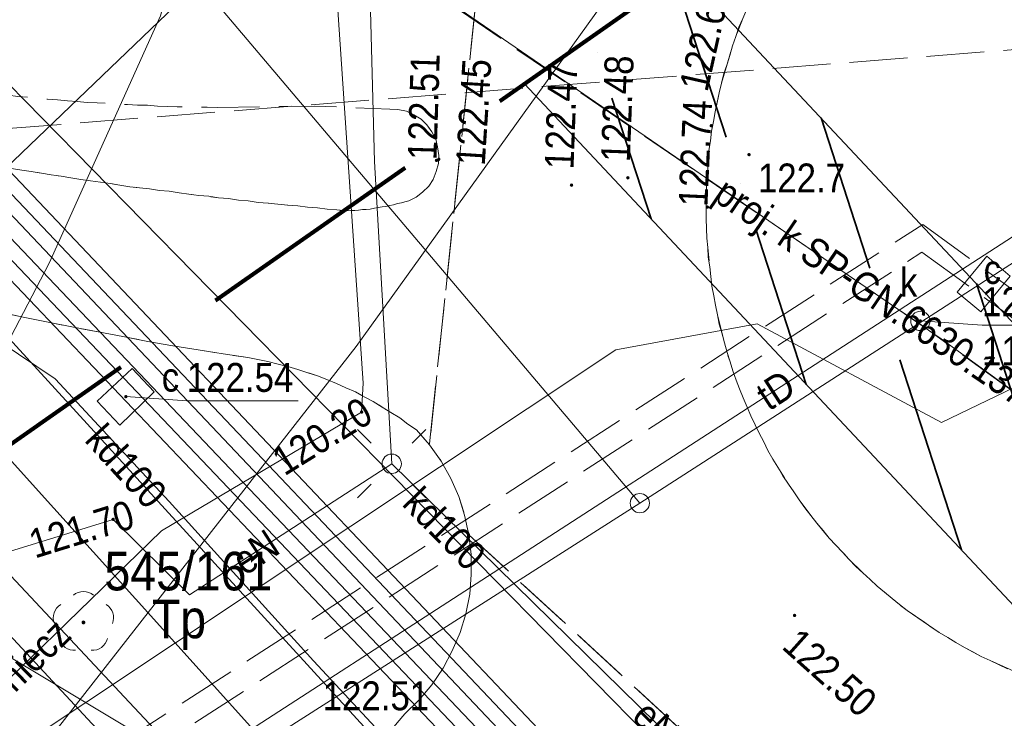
# Model space of a CAD drawing. Extents: x 0 to 6443539, y 0 to 5655063.
# Tile 15 of 64: x 6440777 to 6440803, y 5654979 to 5654997. Entities that reach past the tile are written whole.
import ezdxf
from ezdxf.enums import TextEntityAlignment as Align

# ---------------------------------------------------------------- set-up
doc = ezdxf.new("R2010")
doc.units = 0
doc.header["$MEASUREMENT"] = 0
for name, pattern in [('1.5_0.5', [2, 1.5, -0.5]), ('2', [0.9, 0.6, -0.3]), ('219-500', [0]), ('PRZER3-1', [4, 3, -1])]:
    doc.linetypes.add(name, pattern=pattern)
doc.layers.get('0').update_dxf_attribs({"color": 2, "linetype": 'CONTINUOUS', "lineweight": 5})
for name, color, linetype in [('202-punkt graniczny', 7, 'CONTINUOUS'), ('210-oznaczenie konturu użytku gruntowego', 7, 'CONTINUOUS'), ('211-numer działki ewidencyjnej', 7, 'CONTINUOUS'), ('218-kontur użytku gruntowego', 7, 'CONTINUOUS'), ('219-działka ewidencyjna', 7, 'CONTINUOUS'), ('drzewo liściaste', 7, 'CONTINUOUS'), ('jezdnia', 7, 'CONTINUOUS'), ('komora podziemna - ob. projektowany', 7, 'CONTINUOUS'), ('komora podziemna - ob. projektowany-Atr17', 7, 'CONTINUOUS'), ('krawężnik', 7, 'CONTINUOUS'), ('latarnia', 7, 'CONTINUOUS'), ('obudowa ochronna przewodu', 7, 'CONTINUOUS'), ('pikieta naturalna', 7, 'CONTINUOUS'), ('pikieta naturalna-Atr2', 7, 'CONTINUOUS'), ('pikieta sztuczna', 7, 'CONTINUOUS'), ('pikieta sztuczna-Atr2', 7, 'CONTINUOUS'), ('przewód ciepłowniczy', 7, 'CONTINUOUS'), ('przewód ciepłowniczy - ob. projektowany', 7, 'CONTINUOUS'), ('przewód elektroenergetyczny podziemny', 7, 'CONTINUOUS'), ('przewód elektroenergetyczny podziemny-Atr1', 7, 'CONTINUOUS'), ('przewód kanalizacyjny', 7, 'CONTINUOUS'), ('przewód kanalizacyjny - ob. projektowany', 7, 'CONTINUOUS'), ('przewód kanalizacyjny - ob. projektowany-Atr1', 7, 'CONTINUOUS'), ('przewód kanalizacyjny-Atr1', 7, 'CONTINUOUS'), ('przewód telekomunikacyjny podziemny', 7, 'CONTINUOUS'), ('przewód telekomunikacyjny podziemny-Atr1', 7, 'CONTINUOUS'), ('przewód wodociągowy', 7, 'CONTINUOUS'), ('przewód wodociągowy-Atr1', 7, 'CONTINUOUS'), ('rzedna', 7, 'CONTINUOUS'), ('rzedna-Atr2', 7, 'CONTINUOUS'), ('rzedna-Atr3', 7, 'CONTINUOUS'), ('właz do komory lub kanału', 7, 'CONTINUOUS'), ('właz do komory lub kanału - okrągły', 7, 'CONTINUOUS'), ('właz do komory lub kanału - okrągły-Atr17', 7, 'CONTINUOUS'), ('właz do komory lub kanału-Atr17', 7, 'CONTINUOUS'), ('Zakres', 7, 'CONTINUOUS')]:
    doc.layers.add(name, color=color, linetype=linetype)
doc.layers.add('z - MPZT', color=121, linetype='PRZER3-1', lineweight=18)
doc.styles.add('MapaZas', font='geodezja.shx', dxfattribs={"width": 0.9})

# ---------------------------------------------------------------- blocks, each defined once
blk = doc.blocks.new('202')
at = {"color": 0, "linetype": 'Continuous', "lineweight": 0}
blk.add_circle((0, 0), 0.25, dxfattribs=at)
blk = doc.blocks.new('PW01')
at = {"linetype": 'Continuous', "lineweight": 13}
h = blk.add_hatch(color=0, dxfattribs=at)
edge = h.paths.add_edge_path()
edge.add_arc((0, 0), 0.045, 0, 360)
blk = doc.blocks.new('US22')
at = {"color": 0, "linetype": 'Continuous', "lineweight": 13}
blk.add_circle((0, 0), 0.25, dxfattribs=at)
blk = doc.blocks.new('OP021')
at = {"linetype": 'Continuous', "lineweight": 13}
h = blk.add_hatch(color=0, dxfattribs=at)
edge = h.paths.add_edge_path()
edge.add_arc((0, 0), 0.05, 0, 360)
at = {"color": 0, "linetype": 'Continuous', "lineweight": 13}
for centre, start, end in [((0, 0.4), 49.272, 130.728), ((-0.38, 0.124), 121.308, 202.548), ((0.38, 0.124), 337.452, 58.692), ((-0.235, -0.324), 193.221, 274.871), ((0.235, -0.324), 265.129, 346.779)]:
    blk.add_arc(centre, 0.4, start, end, dxfattribs=at)
blk = doc.blocks.new('SM01')
at = {"color": 0, "linetype": 'Continuous', "lineweight": 13}
for p, q in [((-0.53, 0.531), (-0.883, 0.884)), ((0.531, 0.531), (0.884, 0.884)), ((-0.53, -0.53), (-0.883, -0.883)), ((0.531, -0.53), (0.884, -0.883))]:
    blk.add_line(p, q, dxfattribs=at)
blk.add_circle((0, 0), 0.25, dxfattribs=at)

msp = doc.modelspace()

# ---------------------------------------------------------------- hatches: boundary and pattern name
at = {"layer": 'z - MPZT', "linetype": 'Continuous', "lineweight": 35, "true_color": 0x636466}
h = msp.add_hatch(dxfattribs=at)
h.set_pattern_fill('ANSI36', color=251, scale=20, angle=63)
h.set_pattern_definition([(108, (0, 0), (-3.7295906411, 3.38832977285), [6.25, -1.25, 0, -1.25])])
h.paths.add_polyline_path([(6440790.454, 5654995.575), (6440794.569, 5654998.496), (6440822.998, 5654968.178), (6440789.27, 5654933.107), (6440785.932, 5654936.849), (6440816.103, 5654968.222)])

# ---------------------------------------------------------------- linework, layer by layer
at = {"layer": '218-kontur użytku gruntowego', "color": 3, "linetype": 'Continuous', "lineweight": 13}
for points in [[(6440782.13, 5654977.5), (6440750.748, 5655010.992)], [(6440750.748, 5655010.992), (6440782.13, 5654977.5)]]:
    msp.add_lwpolyline(points, dxfattribs=at)
at = {"layer": '218-kontur użytku gruntowego', "color": 3, "linetype": 'Continuous', "lineweight": 13, "flags": 128}
for points in [[(6440793.44, 5654984.71), (6440782.02, 5654998.2)], [(6440782.02, 5654998.2), (6440793.44, 5654984.71)], [(6440782.13, 5654977.5), (6440793.44, 5654984.71)], [(6440793.44, 5654984.71), (6440782.13, 5654977.5)]]:
    msp.add_lwpolyline(points, dxfattribs=at)
at = {"layer": '219-działka ewidencyjna', "color": 3, "linetype": '219-500', "lineweight": 13}
msp.add_lwpolyline([(6440782.13, 5654977.5), (6440750.748, 5655010.992)], dxfattribs=at)
at = {"layer": '219-działka ewidencyjna', "color": 3, "linetype": '219-500', "lineweight": 13, "flags": 128}
for points in [[(6440817.35, 5655000.12), (6440793.44, 5654984.71)], [(6440782.02, 5654998.2), (6440777, 5654993.38)], [(6440793.44, 5654984.71), (6440782.02, 5654998.2)], [(6440793.44, 5654984.71), (6440782.13, 5654977.5)]]:
    msp.add_lwpolyline(points, dxfattribs=at)
at = {"layer": 'jezdnia', "color": 7, "linetype": '1.5_0.5', "lineweight": 13, "flags": 128}
for points in [[(6440853.41, 5654981.62), (6440853.18, 5654981.71), (6440852.94, 5654981.82), (6440852.72, 5654981.92), (6440852.26, 5654982.13), (6440852.03, 5654982.24), (6440851.8, 5654982.35), (6440851.56, 5654982.45), (6440851.34, 5654982.56), (6440851.11, 5654982.66), (6440850.88, 5654982.77), (6440850.65, 5654982.88), (6440850.42, 5654982.99), (6440850.2, 5654983.09), (6440849.97, 5654983.19), (6440849.74, 5654983.31), (6440849.51, 5654983.41), (6440849.28, 5654983.53), (6440849.06, 5654983.63), (6440839.9, 5654987.26), (6440839.05, 5654987.55), (6440837.22, 5654988.24), (6440834.24, 5654989.36), (6440833.35, 5654989.68), (6440832.47, 5654990.08), (6440832.07, 5654990.28), (6440831.68, 5654990.51), (6440831.31, 5654990.74), (6440830.94, 5654991.01), (6440830.6, 5654991.3), (6440830.26, 5654991.59), (6440829.95, 5654991.91), (6440829.66, 5654992.24), (6440829.38, 5654992.6), (6440829.12, 5654992.96), (6440828.88, 5654993.34), (6440828.67, 5654993.73), (6440828.47, 5654994.13), (6440828.3, 5654994.55), (6440828.14, 5654994.96), (6440828.02, 5654995.39), (6440827.68, 5654996.98), (6440816.3, 5655010.93), (6440815.78, 5655011.01), (6440815.17, 5655011.17), (6440814.58, 5655011.38), (6440814.34, 5655011.45), (6440814.09, 5655011.53), (6440813.85, 5655011.6), (6440813.6, 5655011.67), (6440813.11, 5655011.8), (6440812.86, 5655011.85), (6440812.63, 5655011.91), (6440812.13, 5655012.01), (6440811.88, 5655012.06), (6440811.38, 5655012.14), (6440811.13, 5655012.17), (6440810.88, 5655012.21), (6440810.62, 5655012.24), (6440810.37, 5655012.27), (6440810.12, 5655012.29), (6440809.87, 5655012.31), (6440809.62, 5655012.33), (6440809.36, 5655012.34), (6440809.11, 5655012.36), (6440808.6, 5655012.38), (6440808.35, 5655012.38), (6440808.1, 5655012.38), (6440807.84, 5655012.37), (6440807.59, 5655012.37), (6440807.34, 5655012.36), (6440807.09, 5655012.35), (6440806.58, 5655012.31), (6440806.33, 5655012.29), (6440806.08, 5655012.26), (6440805.83, 5655012.24), (6440805.58, 5655012.2), (6440805.33, 5655012.17), (6440805.08, 5655012.13), (6440804.83, 5655012.09), (6440804.58, 5655012.04), (6440804.32, 5655011.99), (6440804.08, 5655011.95), (6440803.83, 5655011.89), (6440803.58, 5655011.84), (6440803.34, 5655011.78), (6440803.09, 5655011.72), (6440802.37, 5655011.51), (6440802.12, 5655011.43), (6440801.4, 5655011.2), (6440800.93, 5655011.02), (6440800.69, 5655010.93), (6440799.76, 5655010.53), (6440799.53, 5655010.42), (6440799.3, 5655010.32), (6440799.07, 5655010.2), (6440798.85, 5655010.09), (6440798.63, 5655009.97), (6440798.4, 5655009.85), (6440798.18, 5655009.73), (6440797.96, 5655009.6), (6440797.75, 5655009.47), (6440797.52, 5655009.34), (6440797.31, 5655009.21), (6440797.1, 5655009.07), (6440796.89, 5655008.93), (6440796.67, 5655008.79), (6440796.47, 5655008.65), (6440796.26, 5655008.5), (6440796.06, 5655008.35), (6440795.85, 5655008.2), (6440795.66, 5655008.04), (6440795.46, 5655007.88), (6440795.27, 5655007.73), (6440795.06, 5655007.56), (6440794.87, 5655007.4), (6440794.69, 5655007.24), (6440794.49, 5655007.06), (6440794.31, 5655006.89), (6440794.13, 5655006.72), (6440793.94, 5655006.54), (6440793.76, 5655006.36), (6440793.59, 5655006.19), (6440793.41, 5655006), (6440793.24, 5655005.82), (6440793.07, 5655005.64), (6440792.89, 5655005.44), (6440792.73, 5655005.25), (6440792.31, 5655004.57), (6440791.85, 5655003.92), (6440791.34, 5655003.31), (6440790.8, 5655002.72), (6440790.22, 5655002.17), (6440789.6, 5655001.66), (6440787.99, 5654986.22), (6440788.29, 5654985.8), (6440788.54, 5654985.35), (6440788.75, 5654984.88), (6440788.9, 5654984.4), (6440789.01, 5654983.89), (6440800.29, 5654973.52), (6440800.54, 5654973.47), (6440800.79, 5654973.42), (6440801.04, 5654973.35), (6440801.28, 5654973.27), (6440801.51, 5654973.18), (6440801.75, 5654973.08), (6440801.98, 5654972.97), (6440802.2, 5654972.84), (6440802.42, 5654972.71), (6440802.62, 5654972.56), (6440802.83, 5654972.41), (6440803.21, 5654972.08), (6440803.39, 5654971.9), (6440803.56, 5654971.71), (6440803.71, 5654971.51), (6440803.87, 5654971.31), (6440804.01, 5654971.1), (6440804.14, 5654970.88), (6440804.26, 5654970.65), (6440804.37, 5654970.42), (6440804.47, 5654970.19), (6440806.35, 5654964.91), (6440810.26, 5654966.31), (6440810.2, 5654966.56), (6440810.13, 5654966.8), (6440810.08, 5654967.05), (6440809.95, 5654967.55), (6440809.91, 5654967.8), (6440809.85, 5654968.05), (6440809.8, 5654968.3), (6440809.75, 5654968.55), (6440809.71, 5654968.81), (6440809.66, 5654969.06), (6440809.62, 5654969.31), (6440809.58, 5654969.56), (6440809.54, 5654969.81), (6440809.5, 5654970.07), (6440809.47, 5654970.32), (6440809.44, 5654970.57), (6440809.4, 5654970.83), (6440809.38, 5654971.08), (6440809.36, 5654971.3), (6440809.39, 5654971.51), (6440809.56, 5654971.92), (6440809.7, 5654972.09), (6440809.87, 5654972.22), (6440810.06, 5654972.32), (6440810.27, 5654972.39), (6440810.49, 5654972.41), (6440810.7, 5654972.4), (6440810.91, 5654972.34), (6440811.11, 5654972.23), (6440811.29, 5654972.1), (6440811.53, 5654971.74), (6440811.61, 5654971.54), (6440811.75, 5654970.81), (6440811.9, 5654970.08), (6440812.07, 5654969.34), (6440812.24, 5654968.62), (6440812.43, 5654967.9), (6440812.62, 5654967.17), (6440812.83, 5654966.45), (6440816.39, 5654967.19), (6440816.34, 5654967.96), (6440816.34, 5654968.22), (6440816.35, 5654968.73), (6440816.36, 5654968.99), (6440816.4, 5654969.5), (6440816.46, 5654970), (6440816.6, 5654970.76), (6440816.72, 5654971.26), (6440816.95, 5654972), (6440817.13, 5654972.47), (6440817.24, 5654972.7), (6440817.35, 5654972.94), (6440817.47, 5654973.17), (6440817.59, 5654973.38), (6440817.86, 5654973.83), (6440818, 5654974.05), (6440818.15, 5654974.27), (6440818.29, 5654974.47), (6440818.45, 5654974.68), (6440818.6, 5654974.88), (6440818.76, 5654975.08), (6440818.94, 5654975.28), (6440819.1, 5654975.47), (6440819.27, 5654975.66), (6440819.46, 5654975.84), (6440819.64, 5654976.03), (6440819.82, 5654976.21), (6440820.41, 5654976.7), (6440820.82, 5654977.03), (6440821.02, 5654977.17), (6440821.23, 5654977.32), (6440821.46, 5654977.47), (6440821.67, 5654977.6), (6440821.89, 5654977.73), (6440822.11, 5654977.86), (6440822.35, 5654977.98), (6440822.57, 5654978.1), (6440822.8, 5654978.21), (6440823.03, 5654978.32), (6440823.27, 5654978.42), (6440823.51, 5654978.52), (6440823.75, 5654978.62), (6440823.99, 5654978.7), (6440824.24, 5654978.78), (6440824.48, 5654978.85), (6440824.73, 5654978.93), (6440824.99, 5654978.99), (6440825.24, 5654979.05), (6440825.49, 5654979.1), (6440825.74, 5654979.15), (6440825.99, 5654979.19), (6440826.25, 5654979.23), (6440826.5, 5654979.27), (6440826.76, 5654979.29), (6440827.02, 5654979.32), (6440827.28, 5654979.34), (6440827.54, 5654979.35), (6440827.8, 5654979.35), (6440828.06, 5654979.36), (6440828.32, 5654979.35), (6440828.59, 5654979.35), (6440828.85, 5654979.32), (6440829.11, 5654979.31), (6440829.37, 5654979.28), (6440829.63, 5654979.25), (6440829.72, 5654979.24), (6440830.63, 5654979.04), (6440833.71, 5654978.34), (6440835.63, 5654977.89), (6440836.52, 5654977.67), (6440844.58, 5654975.7), (6440847.43, 5654975.05), (6440848.5, 5654974.81), (6440849.55, 5654974.57), (6440850.62, 5654974.34), (6440851.04, 5654974.25), (6440851.96, 5654978.03)], [(6440789.6, 5655001.66), (6440788.97, 5655001.19), (6440788.29, 5655000.76), (6440787.59, 5655000.38), (6440786.86, 5655000.05), (6440786.12, 5654999.76), (6440785.35, 5654999.51), (6440784.58, 5654999.33), (6440783.8, 5654999.18), (6440783.01, 5654999.1), (6440782.21, 5654999.06), (6440781.23, 5654999.08), (6440780.26, 5654999.12), (6440779.28, 5654999.16), (6440778.3, 5654999.23), (6440777.33, 5654999.31), (6440776.35, 5654999.41), (6440775.38, 5654999.51), (6440774.41, 5654999.64), (6440773.45, 5654999.78), (6440772.48, 5654999.94), (6440771.52, 5655000.1), (6440770.55, 5655000.28), (6440769.6, 5655000.49), (6440768.65, 5655000.7), (6440767.69, 5655000.92), (6440766.75, 5655001.17), (6440765.86, 5655001.44), (6440764.98, 5655001.71), (6440764.1, 5655002.01), (6440763.23, 5655002.31), (6440762.36, 5655002.65), (6440761.51, 5655002.98), (6440760.66, 5655003.35), (6440759.81, 5655003.73), (6440758.97, 5655004.11), (6440758.14, 5655004.52), (6440757.31, 5655004.94), (6440756.5, 5655005.38), (6440755.69, 5655005.83), (6440754.9, 5655006.3), (6440754.11, 5655006.78), (6440753.33, 5655007.27), (6440749.51, 5655000.71), (6440750.15, 5655000.22), (6440750.8, 5654999.75), (6440751.46, 5654999.28), (6440752.12, 5654998.81), (6440752.79, 5654998.36), (6440753.47, 5654997.92), (6440754.15, 5654997.49), (6440754.84, 5654997.06), (6440755.53, 5654996.65), (6440756.24, 5654996.25), (6440756.94, 5654995.86), (6440757.65, 5654995.48), (6440759.09, 5654994.75), (6440759.81, 5654994.39), (6440760.55, 5654994.05), (6440761.3, 5654993.76), (6440762.06, 5654993.46), (6440762.81, 5654993.19), (6440763.58, 5654992.92), (6440764.34, 5654992.67), (6440765.12, 5654992.43), (6440765.9, 5654992.19), (6440766.67, 5654991.97), (6440767.45, 5654991.76), (6440768.24, 5654991.56), (6440769.02, 5654991.38), (6440769.81, 5654991.19), (6440770.61, 5654991.03), (6440771.39, 5654990.87), (6440772.19, 5654990.73), (6440772.99, 5654990.59), (6440773.63, 5654990.43), (6440774.26, 5654990.27), (6440774.9, 5654990.12), (6440775.54, 5654989.97), (6440776.19, 5654989.82), (6440776.82, 5654989.67), (6440777.46, 5654989.53), (6440778.11, 5654989.4), (6440778.76, 5654989.27), (6440779.4, 5654989.15), (6440780.04, 5654989.03), (6440780.69, 5654988.9), (6440781.34, 5654988.79), (6440781.99, 5654988.68), (6440782.64, 5654988.58), (6440783.28, 5654988.48), (6440783.54, 5654988.43), (6440783.8, 5654988.38), (6440784.07, 5654988.31), (6440784.32, 5654988.25), (6440784.58, 5654988.17), (6440784.84, 5654988.09), (6440785.09, 5654988.01), (6440785.33, 5654987.91), (6440785.58, 5654987.81), (6440785.82, 5654987.7), (6440786.07, 5654987.59), (6440786.31, 5654987.46), (6440786.53, 5654987.34), (6440786.76, 5654987.2), (6440786.99, 5654987.06), (6440787.22, 5654986.92), (6440787.43, 5654986.76), (6440787.65, 5654986.61), (6440787.99, 5654986.22)], [(6440820.96, 5654994.8), (6440821, 5654994.55), (6440821.04, 5654994.3), (6440821.08, 5654994.05), (6440821.11, 5654993.8), (6440821.14, 5654993.55), (6440821.15, 5654993.3), (6440821.18, 5654993.05), (6440821.18, 5654992.8), (6440821.19, 5654992.54), (6440821.19, 5654992.29), (6440821.19, 5654992.04), (6440821.18, 5654991.79), (6440821.17, 5654991.53), (6440821.15, 5654991.28), (6440821.13, 5654991.03), (6440821.1, 5654990.78), (6440821.07, 5654990.53), (6440821.03, 5654990.28), (6440820.98, 5654990.03), (6440820.94, 5654989.78), (6440820.88, 5654989.53), (6440820.83, 5654989.28), (6440820.77, 5654989.04), (6440820.7, 5654988.79), (6440820.64, 5654988.55), (6440820.55, 5654988.32), (6440820.48, 5654988.07), (6440820.39, 5654987.84), (6440820.3, 5654987.6), (6440820.2, 5654987.36), (6440820.11, 5654987.13), (6440820.01, 5654986.91), (6440819.89, 5654986.67), (6440819.79, 5654986.45), (6440819.66, 5654986.22), (6440819.55, 5654986), (6440819.42, 5654985.79), (6440819.29, 5654985.57), (6440819.16, 5654985.35), (6440819.02, 5654985.14), (6440818.88, 5654984.92), (6440818.73, 5654984.73), (6440818.58, 5654984.52), (6440818.43, 5654984.32), (6440818.27, 5654984.13), (6440818.11, 5654983.93), (6440817.94, 5654983.74), (6440817.78, 5654983.54), (6440817.6, 5654983.37), (6440817.42, 5654983.18), (6440817.25, 5654983), (6440817.06, 5654982.84), (6440816.87, 5654982.66), (6440816.69, 5654982.49), (6440816.49, 5654982.34), (6440816.29, 5654982.17), (6440816.1, 5654982.01), (6440815.89, 5654981.87), (6440815.69, 5654981.72), (6440815.48, 5654981.58), (6440815.27, 5654981.44), (6440815.05, 5654981.3), (6440814.84, 5654981.17), (6440814.62, 5654981.04), (6440814.4, 5654980.92), (6440814.17, 5654980.81), (6440813.95, 5654980.69), (6440813.72, 5654980.58), (6440813.49, 5654980.48), (6440813.26, 5654980.37), (6440813.02, 5654980.28), (6440812.79, 5654980.19), (6440812.55, 5654980.1), (6440812.32, 5654980.02), (6440812.08, 5654979.95), (6440811.84, 5654979.87), (6440811.59, 5654979.8), (6440811.34, 5654979.74), (6440811.1, 5654979.68), (6440810.85, 5654979.63), (6440810.61, 5654979.57), (6440810.36, 5654979.53), (6440810.11, 5654979.49), (6440809.86, 5654979.46), (6440809.62, 5654979.42), (6440809.37, 5654979.39), (6440809.12, 5654979.38), (6440808.87, 5654979.36), (6440808.61, 5654979.35), (6440808.36, 5654979.34), (6440808.11, 5654979.34), (6440807.86, 5654979.34), (6440807.61, 5654979.36), (6440807.36, 5654979.37), (6440806.61, 5654979.43), (6440806.36, 5654979.47), (6440806.11, 5654979.5), (6440805.86, 5654979.55), (6440805.36, 5654979.65), (6440805.12, 5654979.7), (6440804.87, 5654979.77), (6440804.63, 5654979.83), (6440804.4, 5654979.89), (6440804.16, 5654979.97), (6440803.92, 5654980.05), (6440803.68, 5654980.14), (6440803.44, 5654980.22), (6440803.21, 5654980.32), (6440802.52, 5654980.63), (6440802.29, 5654980.74), (6440801.85, 5654980.97), (6440801.2, 5654981.36), (6440800.37, 5654981.93), (6440800.17, 5654982.08), (6440799.98, 5654982.24), (6440799.78, 5654982.4), (6440799.59, 5654982.56), (6440799.41, 5654982.73), (6440799.22, 5654982.9), (6440798.86, 5654983.26), (6440798.69, 5654983.44), (6440798.52, 5654983.62), (6440798.35, 5654983.8), (6440798.03, 5654984.19), (6440797.87, 5654984.39), (6440797.57, 5654984.8), (6440797.29, 5654985.2), (6440796.89, 5654985.85), (6440796.76, 5654986.07), (6440796.65, 5654986.3), (6440796.53, 5654986.52), (6440796.43, 5654986.74), (6440796.32, 5654986.97), (6440796.22, 5654987.2), (6440796.12, 5654987.44), (6440796.02, 5654987.67), (6440795.94, 5654987.9), (6440795.85, 5654988.14), (6440795.78, 5654988.37), (6440795.7, 5654988.61), (6440795.63, 5654988.86), (6440795.57, 5654989.1), (6440795.45, 5654989.59), (6440795.4, 5654989.84), (6440795.36, 5654990.08), (6440795.31, 5654990.33), (6440795.28, 5654990.58), (6440795.25, 5654990.83), (6440795.2, 5654991.33), (6440795.18, 5654991.58), (6440795.17, 5654991.83), (6440795.16, 5654992.08), (6440795.16, 5654992.58), (6440795.17, 5654992.84), (6440795.18, 5654993.09), (6440795.2, 5654993.34), (6440795.23, 5654993.85), (6440795.27, 5654994.1), (6440795.3, 5654994.35), (6440795.35, 5654994.6), (6440795.39, 5654994.85), (6440795.5, 5654995.34), (6440795.56, 5654995.59), (6440795.7, 5654996.08), (6440795.84, 5654996.56), (6440795.93, 5654996.8), (6440796.11, 5654997.27), (6440796.21, 5654997.51), (6440796.31, 5654997.74), (6440796.41, 5654997.96), (6440796.52, 5654998.19), (6440796.64, 5654998.42), (6440796.89, 5654998.87), (6440797.01, 5654999.08), (6440797.28, 5654999.51), (6440797.42, 5654999.72), (6440797.57, 5654999.92), (6440797.72, 5655000.13), (6440797.87, 5655000.33), (6440798.19, 5655000.72), (6440798.52, 5655001.11), (6440798.86, 5655001.48), (6440799.05, 5655001.66), (6440799.41, 5655002), (6440799.79, 5655002.33), (6440799.99, 5655002.5), (6440800.19, 5655002.66), (6440800.39, 5655002.8), (6440800.59, 5655002.95), (6440801.01, 5655003.24), (6440801.22, 5655003.38), (6440801.65, 5655003.64), (6440801.88, 5655003.77), (6440802.1, 5655003.88), (6440802.32, 5655004), (6440802.55, 5655004.1), (6440803.02, 5655004.32), (6440803.25, 5655004.41), (6440803.48, 5655004.51), (6440803.72, 5655004.59), (6440803.95, 5655004.68), (6440804.19, 5655004.76), (6440804.44, 5655004.83), (6440804.93, 5655004.97), (6440805.17, 5655005.03), (6440805.42, 5655005.08), (6440805.67, 5655005.13), (6440805.91, 5655005.17), (6440806.16, 5655005.22), (6440806.41, 5655005.26), (6440806.66, 5655005.29), (6440806.91, 5655005.32), (6440807.18, 5655005.33), (6440807.43, 5655005.35), (6440807.68, 5655005.36), (6440807.93, 5655005.37), (6440808.44, 5655005.37), (6440808.69, 5655005.35), (6440808.94, 5655005.34), (6440809.2, 5655005.33), (6440809.45, 5655005.3), (6440809.7, 5655005.28), (6440809.94, 5655005.24), (6440810.19, 5655005.21), (6440810.44, 5655005.16), (6440810.69, 5655005.12), (6440810.94, 5655005.06), (6440811.19, 5655005.01), (6440811.43, 5655004.94), (6440811.68, 5655004.88), (6440812.17, 5655004.73), (6440812.4, 5655004.65), (6440812.64, 5655004.56), (6440812.88, 5655004.47), (6440813.11, 5655004.37), (6440813.35, 5655004.28), (6440813.8, 5655004.06), (6440814.03, 5655003.95), (6440814.25, 5655003.83), (6440814.48, 5655003.71), (6440814.7, 5655003.59), (6440814.91, 5655003.46), (6440815.12, 5655003.33), (6440815.34, 5655003.18), (6440815.55, 5655003.04), (6440815.75, 5655002.9), (6440815.96, 5655002.74), (6440816.16, 5655002.59), (6440816.36, 5655002.44), (6440816.55, 5655002.27), (6440816.74, 5655002.11), (6440816.93, 5655001.93), (6440817.11, 5655001.76), (6440817.29, 5655001.59), (6440817.48, 5655001.41), (6440817.64, 5655001.23), (6440817.82, 5655001.04), (6440817.99, 5655000.86), (6440818.15, 5655000.66), (6440818.31, 5655000.47), (6440818.47, 5655000.27), (6440818.62, 5655000.06), (6440818.77, 5654999.86), (6440818.92, 5654999.66), (6440819.06, 5654999.45), (6440819.2, 5654999.23), (6440819.32, 5654999.02), (6440819.46, 5654998.8), (6440819.58, 5654998.59), (6440819.7, 5654998.36), (6440819.82, 5654998.13), (6440819.92, 5654997.91), (6440820.03, 5654997.68), (6440820.14, 5654997.45), (6440820.23, 5654997.21), (6440820.33, 5654996.98), (6440820.41, 5654996.74), (6440820.5, 5654996.51), (6440820.58, 5654996.27), (6440820.65, 5654996.03), (6440820.73, 5654995.78), (6440820.79, 5654995.53), (6440820.85, 5654995.29), (6440820.9, 5654995.04)], [(6440778.09, 5654995.18), (6440778.35, 5654995.16), (6440778.61, 5654995.13), (6440778.86, 5654995.12), (6440779.12, 5654995.09), (6440779.38, 5654995.08), (6440779.64, 5654995.07), (6440779.9, 5654995.05), (6440780.16, 5654995.04), (6440780.42, 5654995.02), (6440780.68, 5654995.02), (6440780.94, 5654995), (6440781.19, 5654994.99), (6440781.45, 5654994.98), (6440781.71, 5654994.98), (6440781.97, 5654994.97), (6440782.23, 5654994.97), (6440782.49, 5654994.96), (6440785.01, 5654995), (6440786.96, 5654994.92), (6440787.17, 5654994.91), (6440787.39, 5654994.87), (6440787.58, 5654994.77), (6440787.77, 5654994.66), (6440787.92, 5654994.51), (6440788.05, 5654994.33), (6440788.15, 5654994.14), (6440788.2, 5654993.94), (6440788.23, 5654993.72), (6440788.22, 5654993.51), (6440788.16, 5654993.3), (6440788.08, 5654993.1), (6440787.97, 5654992.92), (6440787.81, 5654992.77), (6440787.64, 5654992.64), (6440787.45, 5654992.54), (6440787.35, 5654992.52), (6440787.26, 5654992.49), (6440787.16, 5654992.47), (6440787.06, 5654992.44), (6440786.96, 5654992.42), (6440786.86, 5654992.4), (6440786.76, 5654992.39), (6440786.66, 5654992.37), (6440786.56, 5654992.35), (6440786.45, 5654992.33), (6440786.35, 5654992.32), (6440786.25, 5654992.32), (6440786.15, 5654992.3), (6440786.05, 5654992.29), (6440785.95, 5654992.29), (6440785.85, 5654992.28), (6440785.59, 5654992.31), (6440785.34, 5654992.33), (6440785.09, 5654992.36), (6440784.83, 5654992.38), (6440784.58, 5654992.41), (6440784.32, 5654992.43), (6440784.06, 5654992.46), (6440783.81, 5654992.48), (6440783.55, 5654992.5), (6440783.29, 5654992.54), (6440783.04, 5654992.56), (6440782.78, 5654992.6), (6440782.52, 5654992.62), (6440782.27, 5654992.66), (6440782.01, 5654992.68), (6440781.75, 5654992.72), (6440781.5, 5654992.75), (6440781.24, 5654992.79), (6440780.99, 5654992.81), (6440780.73, 5654992.85), (6440780.47, 5654992.88), (6440780.22, 5654992.91), (6440779.96, 5654992.95), (6440779.72, 5654992.99), (6440779.46, 5654993.03), (6440779.2, 5654993.06), (6440778.95, 5654993.1), (6440778.69, 5654993.14), (6440778.44, 5654993.18), (6440778.18, 5654993.22), (6440777.93, 5654993.26), (6440777.67, 5654993.3), (6440777.42, 5654993.34), (6440777.16, 5654993.38), (6440776.91, 5654993.42), (6440776.65, 5654993.47), (6440776.4, 5654993.51), (6440776.14, 5654993.55), (6440775.89, 5654993.59), (6440775.64, 5654993.65), (6440775.39, 5654993.69), (6440775.14, 5654993.74), (6440774.88, 5654993.78), (6440774.63, 5654993.83), (6440774.37, 5654993.88), (6440774.12, 5654993.92), (6440773.97, 5654993.99), (6440773.83, 5654994.07), (6440773.71, 5654994.18), (6440773.63, 5654994.31), (6440773.56, 5654994.47), (6440773.51, 5654994.62), (6440773.51, 5654994.78), (6440773.53, 5654994.94), (6440773.57, 5654995.1), (6440773.65, 5654995.23), (6440773.76, 5654995.36), (6440773.88, 5654995.46), (6440774.02, 5654995.55), (6440774.17, 5654995.59), (6440774.33, 5654995.61), (6440774.49, 5654995.61), (6440774.75, 5654995.57), (6440775, 5654995.53), (6440775.26, 5654995.49), (6440775.52, 5654995.46), (6440775.78, 5654995.43), (6440776.03, 5654995.4), (6440776.29, 5654995.37), (6440776.55, 5654995.33), (6440776.81, 5654995.31), (6440777.07, 5654995.28), (6440777.32, 5654995.25), (6440777.83, 5654995.2)]]:
    msp.add_lwpolyline(points, close=True, dxfattribs=at)
at = {"layer": 'jezdnia', "color": 7, "linetype": '1.5_0.5', "lineweight": 13}
msp.add_lwpolyline([(6440800.29, 5654973.52), (6440789.01, 5654983.89), (6440789.07, 5654983.38), (6440789.07, 5654982.86), (6440789.03, 5654982.35), (6440788.93, 5654981.84), (6440788.78, 5654981.36), (6440788.58, 5654980.88), (6440788.34, 5654980.43), (6440788.05, 5654980), (6440787.72, 5654979.61), (6440787.35, 5654979.25), (6440787.15, 5654979.02)], dxfattribs=at)
at = {"layer": 'komora podziemna - ob. projektowany', "color": 6, "linetype": 'Continuous', "lineweight": 13, "flags": 128}
msp.add_lwpolyline([(6440802.43, 5654991.11), (6440803.04, 5654990.59), (6440802.28, 5654989.67), (6440801.66, 5654990.18)], close=True, dxfattribs=at)
at = {"layer": 'krawężnik', "color": 7, "linetype": 'Continuous', "lineweight": 13, "flags": 128}
for points in [[(6440796.11, 5654997.27), (6440796.01, 5654997.04), (6440795.93, 5654996.8), (6440795.84, 5654996.56), (6440795.77, 5654996.31), (6440795.7, 5654996.08), (6440795.62, 5654995.84), (6440795.56, 5654995.59), (6440795.5, 5654995.34), (6440795.44, 5654995.1), (6440795.39, 5654994.85), (6440795.35, 5654994.6), (6440795.3, 5654994.35), (6440795.27, 5654994.1), (6440795.23, 5654993.85), (6440795.21, 5654993.59), (6440795.2, 5654993.34), (6440795.18, 5654993.09), (6440795.17, 5654992.84), (6440795.16, 5654992.58), (6440795.16, 5654992.33)], [(6440786.96, 5654994.92), (6440787.17, 5654994.91), (6440787.39, 5654994.87), (6440787.58, 5654994.77), (6440787.77, 5654994.66), (6440787.92, 5654994.51), (6440788.05, 5654994.33), (6440788.15, 5654994.14), (6440788.2, 5654993.94), (6440788.23, 5654993.72), (6440788.22, 5654993.51), (6440788.16, 5654993.3), (6440788.08, 5654993.1), (6440787.97, 5654992.92), (6440787.81, 5654992.77), (6440787.64, 5654992.64), (6440787.45, 5654992.54)], [(6440777.16, 5654993.38), (6440777.42, 5654993.34), (6440777.67, 5654993.3), (6440777.93, 5654993.26), (6440778.18, 5654993.22), (6440778.44, 5654993.18), (6440778.69, 5654993.14), (6440778.95, 5654993.1), (6440779.2, 5654993.06), (6440779.46, 5654993.03), (6440779.72, 5654992.99), (6440779.96, 5654992.95), (6440780.22, 5654992.91), (6440780.47, 5654992.88), (6440780.73, 5654992.85), (6440780.99, 5654992.81), (6440781.24, 5654992.79), (6440781.5, 5654992.75), (6440781.75, 5654992.72), (6440782.01, 5654992.68), (6440782.27, 5654992.66), (6440782.52, 5654992.62), (6440782.78, 5654992.6), (6440783.04, 5654992.56), (6440783.29, 5654992.54), (6440783.55, 5654992.5), (6440783.81, 5654992.48), (6440784.06, 5654992.46), (6440784.32, 5654992.43), (6440784.58, 5654992.41), (6440784.83, 5654992.38), (6440785.09, 5654992.36), (6440785.34, 5654992.33), (6440785.59, 5654992.31), (6440785.85, 5654992.28)], [(6440787.45, 5654992.54), (6440787.35, 5654992.52), (6440787.26, 5654992.49), (6440787.16, 5654992.47), (6440787.06, 5654992.44), (6440786.96, 5654992.42), (6440786.86, 5654992.4), (6440786.76, 5654992.39), (6440786.66, 5654992.37), (6440786.56, 5654992.35), (6440786.45, 5654992.33), (6440786.35, 5654992.32), (6440786.25, 5654992.32), (6440786.15, 5654992.3), (6440786.05, 5654992.29), (6440785.95, 5654992.29), (6440785.85, 5654992.28)], [(6440795.16, 5654992.33), (6440795.16, 5654992.08), (6440795.17, 5654991.83), (6440795.18, 5654991.58), (6440795.2, 5654991.33), (6440795.21, 5654991.08), (6440795.25, 5654990.83), (6440795.28, 5654990.58), (6440795.31, 5654990.33), (6440795.36, 5654990.08), (6440795.4, 5654989.84), (6440795.45, 5654989.59), (6440795.5, 5654989.35), (6440795.57, 5654989.1), (6440795.63, 5654988.86), (6440795.7, 5654988.61), (6440795.78, 5654988.37), (6440795.85, 5654988.14), (6440795.94, 5654987.9), (6440796.02, 5654987.67), (6440796.12, 5654987.44), (6440796.22, 5654987.2), (6440796.32, 5654986.97), (6440796.43, 5654986.74), (6440796.53, 5654986.52), (6440796.65, 5654986.3), (6440796.76, 5654986.07), (6440796.89, 5654985.85), (6440797.02, 5654985.64), (6440797.15, 5654985.42), (6440797.29, 5654985.2), (6440797.43, 5654985), (6440797.57, 5654984.8), (6440797.72, 5654984.59), (6440797.87, 5654984.39), (6440798.03, 5654984.19), (6440798.19, 5654984), (6440798.35, 5654983.8), (6440798.52, 5654983.62), (6440798.69, 5654983.44), (6440798.86, 5654983.26), (6440799.04, 5654983.07), (6440799.22, 5654982.9), (6440799.41, 5654982.73), (6440799.59, 5654982.56), (6440799.78, 5654982.4), (6440799.98, 5654982.24), (6440800.17, 5654982.08), (6440800.37, 5654981.93), (6440800.58, 5654981.78), (6440800.79, 5654981.64), (6440800.99, 5654981.5), (6440801.2, 5654981.36), (6440801.42, 5654981.23), (6440801.63, 5654981.1), (6440801.85, 5654980.97), (6440802.07, 5654980.86), (6440802.29, 5654980.74), (6440802.52, 5654980.63), (6440802.75, 5654980.52), (6440802.97, 5654980.42)], [(6440783.28, 5654988.48), (6440782.64, 5654988.58), (6440781.99, 5654988.68), (6440781.34, 5654988.79), (6440780.69, 5654988.9), (6440780.04, 5654989.03), (6440779.4, 5654989.15), (6440778.76, 5654989.27), (6440778.11, 5654989.4), (6440777.46, 5654989.53), (6440776.82, 5654989.67), (6440776.19, 5654989.82), (6440775.54, 5654989.97), (6440774.9, 5654990.12), (6440774.26, 5654990.27), (6440773.63, 5654990.43), (6440772.99, 5654990.59)], [(6440787.65, 5654986.61), (6440787.43, 5654986.76), (6440787.22, 5654986.92), (6440786.99, 5654987.06), (6440786.76, 5654987.2), (6440786.53, 5654987.34), (6440786.31, 5654987.46), (6440786.07, 5654987.59), (6440785.82, 5654987.7), (6440785.58, 5654987.81), (6440785.33, 5654987.91), (6440785.09, 5654988.01), (6440784.84, 5654988.09), (6440784.58, 5654988.17), (6440784.32, 5654988.25), (6440784.07, 5654988.31), (6440783.8, 5654988.38), (6440783.54, 5654988.43), (6440783.28, 5654988.48)], [(6440787.65, 5654986.61), (6440787.99, 5654986.22), (6440788.29, 5654985.8), (6440788.54, 5654985.35), (6440788.75, 5654984.88), (6440788.9, 5654984.4), (6440789.01, 5654983.89), (6440789.07, 5654983.38), (6440789.07, 5654982.86), (6440789.03, 5654982.35), (6440788.93, 5654981.84), (6440788.78, 5654981.36), (6440788.58, 5654980.88), (6440788.34, 5654980.43), (6440788.05, 5654980), (6440787.72, 5654979.61), (6440787.35, 5654979.25)], [(6440787.35, 5654979.25), (6440787.15, 5654979.02), (6440786.95, 5654978.78), (6440786.76, 5654978.55), (6440786.55, 5654978.32), (6440786.35, 5654978.09), (6440786.14, 5654977.85), (6440785.95, 5654977.63), (6440785.75, 5654977.4), (6440785.53, 5654977.17), (6440785.33, 5654976.95), (6440785.12, 5654976.72), (6440784.92, 5654976.5), (6440784.7, 5654976.27), (6440784.49, 5654976.04), (6440784.29, 5654975.83), (6440784.07, 5654975.6)]]:
    msp.add_lwpolyline(points, dxfattribs=at)
at = {"layer": 'obudowa ochronna przewodu', "color": 0, "lineweight": 35}
for p, q in [((6440767.616, 5655001.579), (6440799.752, 5654967.809)), ((6440800.008, 5654968.072), (6440768.254, 5655001.559)), ((6440800.552, 5654968.588), (6440769.286, 5655001.561)), ((6440766.844, 5655001.301), (6440799.208, 5654967.291))]:
    msp.add_line(p, q, dxfattribs=at)
at = {"layer": 'przewód ciepłowniczy', "color": 212, "linetype": 'Continuous', "lineweight": 13}
for points in [[(6440801.31, 5654966.27), (6440800.28, 5654968.33), (6440768.77, 5655001.56), (6440772.06, 5655005.06), (6440763.67, 5655014.17), (6440759.9, 5655010.81), (6440755.56, 5655015.6)], [(6440801.31, 5654966.27), (6440799.48, 5654967.55), (6440767.23, 5655001.44), (6440767.28, 5655002.15), (6440770.08, 5655004.99), (6440770.02, 5655005.61), (6440764.05, 5655012.04), (6440763.2, 5655012.15), (6440760.12, 5655009.6), (6440759.44, 5655009.75), (6440754.754, 5655014.829)], [(6440749.968, 5655010.245), (6440759.79, 5654999.92), (6440782.66, 5654975.32), (6440776.61, 5654970.04)]]:
    msp.add_lwpolyline(points, dxfattribs=at)
at = {"layer": 'przewód ciepłowniczy - ob. projektowany', "color": 212, "linetype": '1.5_0.5', "lineweight": 13}
for points in [[(6440779.9, 5654978.44), (6440800.77, 5654991.93), (6440821.97, 5654976.53), (6440824.56, 5654974.99), (6440849.676, 5655017.026)], [(6440780.23, 5654977.93), (6440800.75, 5654991.21), (6440821.62, 5654976.04), (6440824.76, 5654974.17), (6440850.104, 5655016.579)]]:
    msp.add_lwpolyline(points, dxfattribs=at)
at = {"layer": 'przewód elektroenergetyczny podziemny', "color": 1, "linetype": 'Continuous', "lineweight": 13}
msp.add_lwpolyline([(6440773.83, 5654973), (6440774.93, 5654974.51), (6440786.09, 5654988.77), (6440795.66, 5655002.09), (6440818.68, 5655023.13), (6440828.105, 5655039.553)], dxfattribs=at)
at = {"layer": 'przewód elektroenergetyczny podziemny', "color": 1, "linetype": 'Continuous', "lineweight": 13, "flags": 128}
for points in [[(6440787.01, 5654985.73), (6440786.56, 5654993.56), (6440786.37, 5655000.74), (6440790.28, 5655003.17), (6440790.39, 5655005.53), (6440792.59, 5655007.8), (6440795.21, 5655010.11), (6440798.9, 5655013.58), (6440802.35, 5655016.71), (6440808.2, 5655015.05), (6440812.53, 5655013.89), (6440814.41, 5655013.55)], [(6440845.42, 5654991.58), (6440832.41, 5654995.06), (6440822.83, 5654997.19), (6440801.26, 5654986.8), (6440796.48, 5654989.36), (6440792.82, 5654988.68), (6440772.23, 5654974.99)], [(6440781.24, 5654984.75), (6440780.77, 5654985.26), (6440778.29, 5654987.93), (6440776.86, 5654988.89), (6440775.14, 5654989.33), (6440770.47, 5654990.27), (6440768.63, 5654990.71), (6440762.06, 5654992.75), (6440760.18, 5654993.18), (6440758.99, 5654993.5), (6440758.52, 5654994.35)], [(6440787.01, 5654985.73), (6440781.77, 5654982.33), (6440779.79, 5654984.29), (6440776.4, 5654983.24), (6440772.12, 5654981.59)], [(6440817.41, 5654968.32), (6440803.59, 5654969.54), (6440802.88, 5654970.15), (6440801.96, 5654970.9), (6440800.73, 5654972.27), (6440787.01, 5654985.73)], [(6440795.79, 5654969.32), (6440793.82, 5654971.12), (6440784.98, 5654980.62), (6440781.24, 5654984.75)]]:
    msp.add_lwpolyline(points, dxfattribs=at)
at = {"layer": 'przewód kanalizacyjny', "color": 34, "linetype": 'Continuous', "lineweight": 13, "flags": 128}
for points in [[(6440797.69, 5654966.45), (6440762.56, 5655004.88)], [(6440801.25, 5654988.97), (6440781.74, 5655002.33)], [(6440805.34, 5654966.75), (6440771.42, 5655001.34)], [(6440816.79, 5654977.7), (6440801.25, 5654988.97)], [(6440784.88, 5654976.06), (6440771.44, 5654984.12), (6440770.93, 5654984.43)]]:
    msp.add_lwpolyline(points, dxfattribs=at)
at = {"layer": 'przewód kanalizacyjny - ob. projektowany', "color": 34, "linetype": '1.5_0.5', "lineweight": 13, "flags": 128}
msp.add_lwpolyline([(6440811.12, 5654981.81), (6440800.67, 5654989.37), (6440781.61, 5655002.36), (6440770.58, 5655010.35), (6440749.24, 5654990.71), (6440755.99, 5654982.96), (6440751.08, 5654983.85), (6440744.73, 5654990.58)], dxfattribs=at)
at = {"layer": 'przewód kanalizacyjny - ob. projektowany', "color": 34, "linetype": '1.5_0.5', "lineweight": 13}
msp.add_lwpolyline([(6440745.549, 5655006.014), (6440754, 5654997), (6440756, 5654996), (6440759, 5654993), (6440810, 5654997), (6440853, 5654988), (6440869, 5654982), (6440889.882, 5654975.039)], dxfattribs=at)
at = {"layer": 'przewód telekomunikacyjny podziemny', "color": 30, "linetype": 'Continuous', "lineweight": 13, "flags": 128}
msp.add_lwpolyline([(6440812.41, 5654997.22), (6440811.59, 5654997.1), (6440782.32, 5654978.17)], dxfattribs=at)
at = {"layer": 'przewód wodociągowy', "color": 5, "linetype": 'Continuous', "lineweight": 13, "flags": 128}
for points in [[(6440819.87, 5655015.6), (6440818.58, 5655015.17), (6440816.8, 5655014.76), (6440802.13, 5655011.51), (6440785.8, 5655001.38), (6440785.41, 5655000.55), (6440786.27, 5654987.82), (6440786.23, 5654987.07)], [(6440766.92, 5654968.53), (6440768.41, 5654972.38), (6440771.04, 5654977.75), (6440774.05, 5654983.09), (6440778.13, 5654990.93), (6440781.02, 5654997.34), (6440782.19, 5655001.58), (6440785.49, 5655010.25)], [(6440786.23, 5654987.07), (6440781.04, 5654983.99), (6440771.87, 5654975.09)], [(6440803.42, 5654956.65), (6440776.13, 5654986.93)]]:
    msp.add_lwpolyline(points, dxfattribs=at)
at = {"layer": 'rzedna-Atr2', "color": 7, "lineweight": 13, "flags": 128}
for points in [[(6440800.71, 5654989.43), (6440802.31, 5654989.32), (6440805.132, 5654989.32)], [(6440780.12, 5654987.47), (6440781.7, 5654987.36), (6440784.586, 5654987.36)]]:
    msp.add_lwpolyline(points, dxfattribs=at)
at = {"layer": 'właz do komory lub kanału', "color": 7, "linetype": 'Continuous', "lineweight": 13, "flags": 128}
msp.add_lwpolyline([(6440780.85, 5654987.59), (6440779.96, 5654986.73), (6440779.38, 5654987.35), (6440780.28, 5654988.2)], close=True, dxfattribs=at)
at = {"layer": 'z - MPZT', "color": 251, "linetype": 'Continuous', "lineweight": 35, "true_color": 0x636466}
msp.add_lwpolyline([(6440790.454, 5654995.575), (6440794.569, 5654998.496), (6440822.998, 5654968.178), (6440789.27, 5654933.107), (6440785.932, 5654936.849), (6440816.103, 5654968.222), (6440790.454, 5654995.575)], dxfattribs=at)
at = {"layer": 'Zakres', "color": 6, "linetype": '2', "lineweight": 100, "ltscale": 10, "flags": 128}
msp.add_lwpolyline([(6440816.83, 5655014.07), (6440755.45, 5654971.03), (6440849.66, 5654865.39), (6440897.27, 5654894.48), (6440841.17, 5654953.39), (6440859.87, 5654965.39)], close=True, dxfattribs=at)

# ---------------------------------------------------------------- block references
at = {"layer": '202-punkt graniczny', "color": 3, "linetype": 'Continuous', "lineweight": 13}
msp.add_blockref('202', (6440793.44, 5654984.71), dxfattribs=at)
at = {"layer": 'drzewo liściaste', "color": 94, "linetype": 'Continuous', "lineweight": 13}
msp.add_blockref('OP021', (6440779.02, 5654981.62), dxfattribs=at)
at = {"layer": 'latarnia', "color": 7, "linetype": 'Continuous', "lineweight": 13}
msp.add_blockref('SM01', (6440787.01, 5654985.73), dxfattribs=at)
at = {"layer": 'pikieta naturalna', "color": 7, "linetype": 'Continuous', "lineweight": 13}
msp.add_blockref('PW01', (6440796.27, 5654993.74), dxfattribs=at)
at = {"layer": 'pikieta sztuczna', "color": 7, "linetype": 'Continuous', "lineweight": 13}
for p in [(6440795.29, 5654994.49), (6440788.17, 5654993.59), (6440788.23, 5654993.62), (6440793.13, 5654993.14), (6440791.67, 5654992.95), (6440795.19, 5654992.38), (6440797.45, 5654981.8)]:
    msp.add_blockref('PW01', p, dxfattribs=at)
at = {"layer": 'rzedna', "color": 7, "linetype": 'Continuous', "lineweight": 13}
msp.add_blockref('PW01', (6440800.71, 5654989.43), dxfattribs=at)
at = {"layer": 'rzedna', "color": 6, "linetype": 'Continuous', "lineweight": 13}
msp.add_blockref('PW01', (6440780.12, 5654987.47), dxfattribs=at)
at = {"layer": 'rzedna', "color": 5, "linetype": 'Continuous', "lineweight": 13}
msp.add_blockref('PW01', (6440786.23, 5654987.07), dxfattribs=at)
at = {"layer": 'rzedna', "color": 1, "linetype": 'Continuous', "lineweight": 13}
msp.add_blockref('PW01', (6440779.79, 5654984.29), dxfattribs=at)
at = {"layer": 'właz do komory lub kanału - okrągły', "color": 7, "linetype": 'Continuous', "lineweight": 13}
msp.add_blockref('US22', (6440800.71, 5654989.43), dxfattribs=at)

# ---------------------------------------------------------------- texts
at = {"layer": '210-oznaczenie konturu użytku gruntowego', "color": 3, "linetype": 'Continuous', "lineweight": 13, "style": 'MapaZas', "width": 0.9}
msp.add_text('Tp', height=1, dxfattribs=at).set_placement((6440780.795, 5654981.209))
at = {"layer": '211-numer działki ewidencyjnej', "color": 3, "linetype": 'Continuous', "lineweight": 13, "style": 'MapaZas', "width": 0.9}
msp.add_text('545/161', height=1, dxfattribs=at).set_placement((6440779.565, 5654982.449))
at = {"layer": 'komora podziemna - ob. projektowany-Atr17', "color": 7, "lineweight": 13, "style": 'MapaZas', "width": 0.9}
msp.add_text('c', height=0.75, dxfattribs=at).set_placement((6440802.35, 5654990.39))
at = {"layer": 'pikieta naturalna-Atr2', "color": 7, "lineweight": 13, "style": 'MapaZas', "width": 0.9}
msp.add_text('122.7', height=0.75, dxfattribs=at).set_placement((6440796.5, 5654993.51), align=Align.TOP_LEFT)
at = {"layer": 'pikieta sztuczna-Atr2', "color": 7, "lineweight": 13, "style": 'MapaZas', "width": 0.9}
for s, rotation, p in [('122.62', 77.347, (6440795.19, 5654995.34)), ('122.51', 88.212, (6440788.17, 5654993.59)), ('122.45', 86.369, (6440789.42, 5654993.44)), ('122.48', 87.867, (6440793.18, 5654993.54)), ('122.47', 87.867, (6440791.72, 5654993.35)), ('122.74', 87.432, (6440795.19, 5654992.38)), ('122.50', 318.178, (6440797.09, 5654980.96))]:
    msp.add_text(s, height=0.75, rotation=rotation, dxfattribs=at).set_placement(p)
at = {"layer": 'przewód elektroenergetyczny podziemny-Atr1', "color": 1, "lineweight": 13, "style": 'MapaZas', "width": 0.9}
for rotation, p in [(32.977, (6440783.48, 5654983.44)), (315.547, (6440793.87, 5654979))]:
    msp.add_text('eN', height=0.75, rotation=rotation, dxfattribs=at).set_placement(p, align=Align.MIDDLE_CENTER)
at = {"layer": 'przewód kanalizacyjny - ob. projektowany-Atr1', "color": 34, "lineweight": 13, "style": 'MapaZas', "width": 0.9}
msp.add_text('proj. k SP-GN.6630.137.2024', height=0.75, rotation=325.724, dxfattribs=at).set_placement((6440795.51, 5654992.89), align=Align.MIDDLE_LEFT)
at = {"layer": 'przewód kanalizacyjny-Atr1', "color": 34, "lineweight": 13, "style": 'MapaZas', "width": 0.9}
for rotation, p in [(312.432, (6440780.13, 5654985.67)), (314.439, (6440788.38, 5654984.05))]:
    msp.add_text('kd100', height=0.75, rotation=rotation, dxfattribs=at).set_placement(p, align=Align.MIDDLE_CENTER)
at = {"layer": 'przewód telekomunikacyjny podziemny-Atr1', "color": 30, "lineweight": 13, "style": 'MapaZas', "width": 0.9}
msp.add_text('tD', height=0.75, rotation=32.892, dxfattribs=at).set_placement((6440796.96, 5654987.64), align=Align.MIDDLE_CENTER)
at = {"layer": 'przewód wodociągowy-Atr1', "color": 5, "lineweight": 13, "style": 'MapaZas', "width": 0.9}
msp.add_text('woA250-niecz', height=0.75, rotation=44.144, dxfattribs=at).set_placement((6440776.46, 5654979.54), align=Align.MIDDLE_CENTER)
at = {"layer": 'rzedna-Atr2', "color": 7, "lineweight": 13, "style": 'MapaZas', "width": 0.9}
for s, p in [('122.92', (6440802.31, 5654989.328)), ('122.54', (6440781.7, 5654987.368)), ('122.51', (6440785.22, 5654979.118))]:
    msp.add_text(s, height=0.75, dxfattribs=at).set_placement(p, align=Align.BOTTOM_LEFT)
at = {"layer": 'rzedna-Atr2', "color": 5, "lineweight": 13, "style": 'MapaZas', "width": 0.9}
msp.add_text('120.20', height=0.75, rotation=31.757, dxfattribs=at).set_placement((6440784.23, 5654985.4))
at = {"layer": 'rzedna-Atr2', "color": 1, "lineweight": 13, "style": 'MapaZas', "width": 0.9}
msp.add_text('121.70', height=0.75, rotation=17.209, dxfattribs=at).set_placement((6440777.65, 5654983.63), align=Align.MIDDLE_LEFT)
at = {"layer": 'rzedna-Atr3', "color": 7, "lineweight": 13, "style": 'MapaZas', "width": 0.9}
msp.add_text('118.67', height=0.75, dxfattribs=at).set_placement((6440802.31, 5654988.053), align=Align.BOTTOM_LEFT)
at = {"layer": 'właz do komory lub kanału - okrągły-Atr17', "color": 7, "lineweight": 13, "style": 'MapaZas', "width": 0.9}
msp.add_text('k', height=0.75, dxfattribs=at).set_placement((6440800.18, 5654990.06))
at = {"layer": 'właz do komory lub kanału-Atr17', "color": 7, "lineweight": 13, "style": 'MapaZas', "width": 0.9}
msp.add_text('c', height=0.75, dxfattribs=at).set_placement((6440781.05, 5654987.6))

doc.saveas('drawing.dxf')
